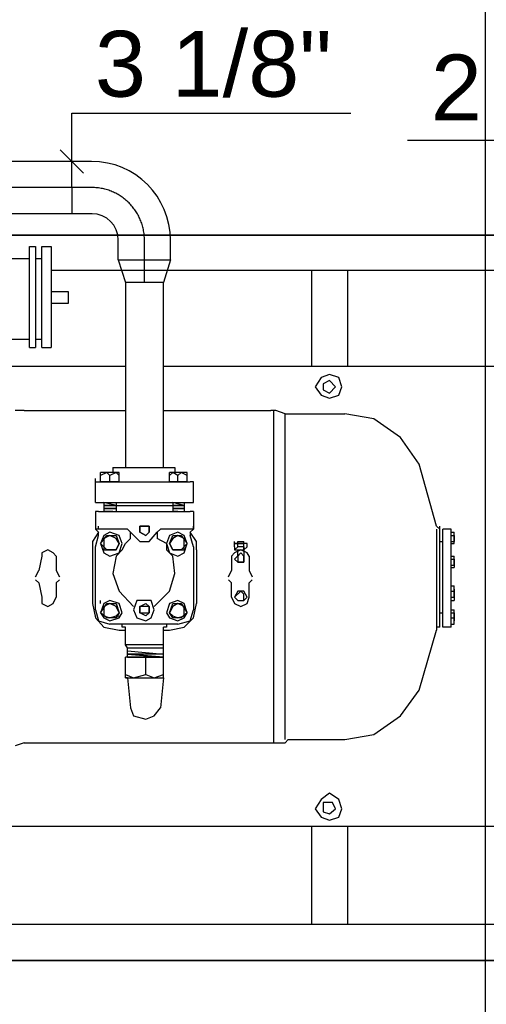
# Model space of a CAD drawing. Header units: centimetres. Extents: x -156440 to 298236, y -263599 to 81430.
# Tile 71 of 170: x 145066 to 145776, y -117600 to -116104. Entities that reach past the tile are written whole.
import ezdxf

# ---------------------------------------------------------------- set-up
doc = ezdxf.new("R2010")
doc.units = ezdxf.units.CM
doc.header["$LTSCALE"] = 50
doc.linetypes.add('01-101 Went PP Poziom -2$0$CENTER', pattern=[2, 1.25, -0.25, 0.25, -0.25])
doc.linetypes.add('Kondygnacja -2$0$HIDDEN2', pattern=[4.7625, 3.175, -1.5875])
for name, color, linetype, lineweight in [('bgde_fundamenty pod urządzenia', 7, 'Continuous', 35), ('bgde_maszynownia blokowo', 2, 'Continuous', 35), ('Kondygnacja -2$0$_SP KORYTA', 8, 'Continuous', 25)]:
    doc.layers.add(name, color=color, linetype=linetype, lineweight=lineweight)
for name, color, linetype in [('freon gazowy', 174, 'Continuous'), ('Freon_opisy', 2, 'Continuous'), ('Freon_urządzenia', 3, 'Continuous'), ('Kondygnacja -2$0$ARCH_KONSTR_POWYŻEJ RZUTU_IST', 8, 'Kondygnacja -2$0$HIDDEN2')]:
    doc.layers.add(name, color=color, linetype=linetype)
doc.layers.get('bgde_maszynownia blokowo').off()
doc.styles.add('01-101 Went PP Poziom -2$0$Arial', font='ARIAL.TTF')

# ---------------------------------------------------------------- blocks, each defined once
blk = doc.blocks.new('Kondygnacja -2$0$konstukcja stropu -2')
at = {"layer": 'Kondygnacja -2$0$ARCH_KONSTR_POWYŻEJ RZUTU_IST', "ltscale": 10}
blk.add_line((6835, 9825), (6835, 10375), dxfattribs=at)
blk = doc.blocks.new('A$C45891BCF')
at = {"layer": 'freon gazowy'}
for p, q in [((515.12, 491.21, -348), (165.16, 491.21)), ((512.19, 483.27, -348), (512.12, 491.21, -348)), ((515.19, 483.27, -348), (165.22, 483.27)), ((519.19, 476.27, -348), (519.19, 479.27, -348)), ((527.12, 476.27, -348), (527.12, 479.21, -348)), ((519.19, 476.27, -348), (527.12, 476.27, -348)), ((519.19, 476.27, -348), (520.26, 472.79, -348)), ((527.12, 476.27, -348), (526.05, 472.79, -348))]:
    blk.add_line(p, q, dxfattribs=at)
at = {"layer": 'freon gazowy', "color": 7, "linetype": '01-101 Went PP Poziom -2$0$CENTER'}
for p, q in [((515.16, 487.24, -348), (162.19, 487.24)), ((523.16, 472.79, -348), (523.16, 479.24, -348))]:
    blk.add_line(p, q, dxfattribs=at)
at = {"layer": 'freon gazowy'}
for centre, radius in [((515.12, 479.21, -348), 12), ((515.19, 479.27, -348), 4)]:
    blk.add_arc(centre, radius, 0, 90, dxfattribs=at)
at = {"layer": 'freon gazowy', "color": 7, "linetype": '01-101 Went PP Poziom -2$0$CENTER'}
blk.add_arc((515.16, 479.24, -348), 8, 0, 90, dxfattribs=at)
at = {"layer": 'Freon_opisy', "color": 2}
for p, q in [((512.12, 498.56, -348), (554.55, 498.56, -348)), ((512.12, 491.21, -348), (512.12, 498.56, -348)), ((563.17, 494.44, -348), (609.22, 494.44, -348)), ((513.89, 489.44, -348), (510.36, 492.98, -348))]:
    blk.add_line(p, q, dxfattribs=at)
at = {"layer": 'Freon_urządzenia', "linetype": 'Continuous'}
for p, q in [((430, 480, -348), (749.81, 480, -348)), ((505.68, 462.92, -348), (505.68, 478.28, -348)), ((505.68, 478.28, -348), (506.62, 478.28, -348)), ((506.62, 478.28, -348), (506.62, 462.92, -348)), ((507.56, 478.28, -348), (508.97, 478.28, -348)), ((507.56, 462.92, -348), (507.56, 478.28, -348)), ((508.97, 478.28, -348), (508.97, 462.92, -348)), ((505.68, 476.4, -348), (449.74, 476.4, -348)), ((507.56, 476.4, -348), (506.62, 476.4, -348)), ((508.97, 474.67, -348), (599.23, 474.67, -348)), ((548.62, 460.1, -348), (548.62, 474.67, -348)), ((554.1, 460.1, -348), (554.1, 474.67, -348)), ((520.26, 472.79, -348), (520.26, 444.74, -348)), ((526.05, 472.79, -348), (520.26, 472.79, -348)), ((526.05, 444.74, -348), (526.05, 472.79, -348)), ((511.64, 471.38, -348), (508.97, 471.38, -348)), ((511.64, 469.66, -348), (511.64, 471.38, -348)), ((508.97, 469.66, -348), (511.64, 469.66, -348)), ((505.68, 464.17, -348), (449.74, 464.17, -348)), ((507.56, 464.17, -348), (506.62, 464.17, -348)), ((505.68, 462.92, -348), (506.62, 462.92, -348)), ((507.56, 462.92, -348), (508.97, 462.92, -348)), ((421.38, 460.1, -348), (520.26, 460.1, -348)), ((526.05, 460.1, -348), (697.01, 460.1, -348)), ((550.03, 458.38, -348), (549.09, 456.97, -348)), ((551.28, 458.85, -348), (550.03, 458.38, -348)), ((551.28, 457.91, -348), (550.34, 457.44, -348)), ((552.69, 458.38, -348), (551.28, 458.85, -348)), ((552.22, 456.97, -348), (551.28, 457.91, -348)), ((553.16, 456.97, -348), (552.69, 458.38, -348)), ((549.09, 456.97, -348), (550.03, 455.71, -348)), ((550.34, 457.44, -348), (550.34, 456.5, -348)), ((550.34, 456.5, -348), (551.28, 456.03, -348)), ((551.28, 456.03, -348), (552.22, 456.97, -348)), ((552.69, 455.71, -348), (553.16, 456.97, -348)), ((550.03, 455.71, -348), (551.28, 455.24, -348)), ((551.28, 455.24, -348), (552.69, 455.71, -348)), ((504.9, 453.36, -348), (503.49, 453.36, -348)), ((504.9, 453.36, -348), (520.26, 453.36, -348)), ((526.05, 453.36, -348), (542.35, 453.36, -348)), ((543.13, 453.36, -348), (542.35, 453.36, -348)), ((542.82, 402.91, -348), (542.82, 453.36, -348)), ((544.54, 452.89, -348), (543.13, 453.36, -348)), ((544.54, 403.38, -348), (544.54, 452.89, -348)), ((544.54, 452.89, -348), (545.01, 452.89, -348)), ((545.01, 452.89, -348), (553.63, 452.89, -348)), ((558.02, 452.11, -348), (553.63, 452.89, -348)), ((562.09, 449.29, -348), (558.02, 452.11, -348)), ((564.91, 445.21, -348), (562.09, 449.29, -348)), ((518.38, 444.74, -348), (527.78, 444.74, -348)), ((518.38, 444.74, -348), (518.38, 443.96, -348)), ((527.78, 444.74, -348), (527.78, 443.96, -348)), ((567.58, 435.81, -348), (564.91, 445.21, -348)), ((515.71, 442.55, -348), (515.71, 443.02, -348)), ((519.32, 443.96, -348), (516.5, 443.96, -348)), ((517.44, 443.96, -348), (516.5, 443.49, -348)), ((516.5, 442.55, -348), (516.5, 443.96, -348)), ((517.91, 443.49, -348), (517.44, 443.96, -348)), ((518.85, 443.96, -348), (517.91, 443.49, -348)), ((517.91, 442.55, -348), (517.91, 443.49, -348)), ((519.32, 443.49, -348), (518.85, 443.96, -348)), ((519.32, 442.55, -348), (519.32, 443.96, -348)), ((526.99, 442.55, -348), (526.99, 443.96, -348)), ((529.66, 443.96, -348), (526.99, 443.96, -348)), ((527.46, 443.96, -348), (526.99, 443.49, -348)), ((528.25, 443.49, -348), (527.46, 443.96, -348)), ((528.72, 443.96, -348), (528.25, 443.49, -348)), ((528.25, 442.55, -348), (528.25, 443.49, -348)), ((529.66, 443.49, -348), (528.72, 443.96, -348)), ((529.66, 442.55, -348), (529.66, 443.96, -348)), ((515.71, 439.42, -348), (515.71, 442.55, -348)), ((515.71, 442.55, -348), (516.18, 442.55, -348)), ((516.18, 442.55, -348), (530.13, 442.55, -348)), ((519.32, 442.55, -348), (516.5, 442.55, -348)), ((529.66, 442.55, -348), (526.99, 442.55, -348)), ((530.6, 442.55, -348), (530.13, 442.55, -348)), ((530.6, 439.42, -348), (530.6, 442.55, -348)), ((515.71, 439.42, -348), (516.18, 439.42, -348)), ((516.18, 439.42, -348), (530.13, 439.42, -348)), ((516.97, 439.42, -348), (516.97, 438.01, -348)), ((518.85, 438.95, -348), (516.97, 439.42, -348)), ((518.85, 438.95, -348), (516.97, 438.95, -348)), ((516.97, 438.95, -348), (518.85, 438.95, -348)), ((518.85, 438.95, -348), (516.97, 438.95, -348)), ((518.85, 438.48, -348), (516.97, 438.48, -348)), ((516.97, 438.48, -348), (518.85, 438.48, -348)), ((518.85, 438.48, -348), (516.97, 438.48, -348)), ((518.85, 439.42, -348), (518.85, 438.01, -348)), ((518.85, 438.95, -348), (527.46, 438.95, -348)), ((527.46, 439.42, -348), (527.46, 438.01, -348)), ((529.19, 438.95, -348), (527.46, 439.42, -348)), ((529.19, 438.95, -348), (527.46, 438.95, -348)), ((529.19, 438.95, -348), (527.46, 438.95, -348)), ((527.46, 438.95, -348), (529.19, 438.95, -348)), ((529.19, 438.48, -348), (527.46, 438.48, -348)), ((527.46, 438.48, -348), (529.19, 438.48, -348)), ((529.19, 438.48, -348), (527.46, 438.48, -348)), ((529.19, 439.42, -348), (529.19, 438.01, -348)), ((530.13, 439.42, -348), (530.6, 439.42, -348)), ((515.71, 438.01, -348), (515.71, 435.34, -348)), ((516.18, 438.01, -348), (515.71, 438.01, -348)), ((516.18, 438.01, -348), (530.13, 438.01, -348)), ((518.38, 438.01, -348), (516.97, 438.01, -348)), ((528.25, 438.01, -348), (527.46, 438.01, -348)), ((530.6, 438.01, -348), (530.13, 438.01, -348)), ((530.6, 438.01, -348), (530.6, 435.34, -348)), ((520.57, 435.34, -348), (515.71, 435.34, -348)), ((516.18, 434.87, -348), (515.71, 435.34, -348)), ((516.18, 435.34, -348), (516.18, 435.81, -348)), ((521.04, 434.87, -348), (520.57, 435.34, -348)), ((521.04, 434.87, -348), (520.57, 435.34, -348)), ((523.86, 435.81, -348), (522.45, 435.81, -348)), ((522.45, 435.81, -348), (522.45, 434.87, -348)), ((522.45, 434.87, -348), (522.45, 435.81, -348)), ((522.45, 435.81, -348), (523.86, 435.81, -348)), ((523.86, 435.34, -348), (523.86, 435.81, -348)), ((523.86, 435.81, -348), (523.86, 434.87, -348)), ((523.86, 434.87, -348), (523.86, 435.34, -348)), ((525.58, 435.34, -348), (525.11, 434.87, -348)), ((525.11, 434.87, -348), (525.58, 435.34, -348)), ((530.6, 435.34, -348), (525.58, 435.34, -348)), ((530.6, 435.34, -348), (530.13, 434.87, -348)), ((530.6, 435.34, -348), (530.6, 435.81, -348)), ((567.58, 435.81, -348), (568.05, 435.34, -348)), ((567.58, 435.34, -348), (567.58, 420.46, -348)), ((568.05, 435.34, -348), (568.05, 435.81, -348)), ((568.05, 420.46, -348), (568.05, 435.34, -348)), ((568.52, 420.46, -348), (568.52, 435.34, -348)), ((569.77, 435.34, -348), (568.52, 435.34, -348)), ((569.77, 420.46, -348), (569.77, 435.34, -348)), ((516.18, 434.87, -348), (515.24, 433.46, -348)), ((515.71, 432.68, -348), (516.18, 434.4, -348)), ((516.18, 434.4, -348), (516.18, 434.87, -348)), ((516.5, 433.15, -348), (517.44, 434.4, -348)), ((516.97, 434.4, -348), (516.5, 433.15, -348)), ((517.91, 434.87, -348), (516.97, 434.4, -348)), ((517.91, 434.4, -348), (516.97, 433.93, -348)), ((516.97, 433.93, -348), (516.97, 432.21, -348)), ((517.44, 434.4, -348), (518.85, 434.4, -348)), ((519.32, 434.4, -348), (517.91, 434.87, -348)), ((518.85, 433.93, -348), (517.91, 434.4, -348)), ((518.85, 434.4, -348), (519.32, 433.15, -348)), ((519.32, 433.15, -348), (518.85, 433.93, -348)), ((519.79, 433.15, -348), (519.32, 434.4, -348)), ((521.04, 433.93, -348), (520.26, 433.15, -348)), ((521.04, 434.87, -348), (522.45, 433.46, -348)), ((521.04, 434.4, -348), (521.04, 434.87, -348)), ((521.04, 433.93, -348), (521.04, 434.4, -348)), ((522.45, 434.87, -348), (523.39, 434.4, -348)), ((523.39, 434.4, -348), (522.45, 434.87, -348)), ((523.39, 434.4, -348), (523.86, 434.87, -348)), ((523.86, 434.87, -348), (523.39, 434.4, -348)), ((523.86, 433.46, -348), (525.11, 434.87, -348)), ((525.11, 434.87, -348), (525.11, 434.4, -348)), ((525.11, 434.4, -348), (525.11, 433.93, -348)), ((526.52, 433.15, -348), (525.11, 433.93, -348)), ((526.99, 434.4, -348), (526.52, 433.15, -348)), ((528.25, 434.87, -348), (526.99, 434.4, -348)), ((526.99, 433.15, -348), (527.46, 434.4, -348)), ((527.46, 433.93, -348), (526.99, 433.15, -348)), ((527.46, 434.4, -348), (528.72, 434.4, -348)), ((528.25, 434.4, -348), (527.46, 433.93, -348)), ((529.19, 434.4, -348), (528.25, 434.87, -348)), ((529.19, 433.93, -348), (528.25, 434.4, -348)), ((528.72, 434.4, -348), (529.66, 433.15, -348)), ((529.66, 433.15, -348), (529.19, 434.4, -348)), ((529.19, 433.15, -348), (529.19, 433.93, -348)), ((530.13, 434.87, -348), (530.13, 434.4, -348)), ((531.07, 433.46, -348), (530.13, 434.87, -348)), ((530.6, 432.68, -348), (530.13, 434.4, -348)), ((569.77, 434.87, -348), (570.24, 434.87, -348)), ((569.77, 434.4, -348), (570.24, 434.4, -348)), ((570.24, 434.4, -348), (570.24, 434.87, -348)), ((570.24, 433.15, -348), (570.24, 434.4, -348)), ((570.24, 434.4, -348), (570.24, 433.46, -348)), ((515.24, 433.46, -348), (515.24, 432.21, -348)), ((515.71, 423.12, -348), (515.71, 432.68, -348)), ((517.44, 432.21, -348), (516.5, 433.15, -348)), ((516.5, 433.15, -348), (516.97, 431.74, -348)), ((519.32, 433.15, -348), (518.85, 432.21, -348)), ((518.85, 432.21, -348), (519.32, 433.15, -348)), ((519.32, 431.74, -348), (519.79, 433.15, -348)), ((519.79, 432.21, -348), (520.26, 433.15, -348)), ((522.45, 433.46, -348), (523.86, 433.46, -348)), ((526.52, 433.15, -348), (526.52, 432.21, -348)), ((526.52, 433.15, -348), (526.99, 431.74, -348)), ((527.46, 432.21, -348), (526.99, 433.15, -348)), ((526.99, 433.15, -348), (527.46, 432.21, -348)), ((529.66, 433.15, -348), (528.72, 432.21, -348)), ((529.19, 432.21, -348), (529.19, 433.15, -348)), ((529.19, 431.74, -348), (529.66, 433.15, -348)), ((530.6, 432.68, -348), (530.6, 423.12, -348)), ((531.07, 432.21, -348), (531.07, 433.46, -348)), ((536.87, 433.15, -348), (536.87, 433.46, -348)), ((536.87, 433.15, -348), (538.28, 433.15, -348)), ((537.34, 433.15, -348), (536.87, 433.15, -348)), ((536.87, 432.68, -348), (536.87, 433.15, -348)), ((536.87, 432.68, -348), (536.87, 432.21, -348)), ((536.87, 432.21, -348), (537.34, 432.68, -348)), ((537.34, 433.15, -348), (537.34, 433.46, -348)), ((537.34, 433.46, -348), (538.28, 433.46, -348)), ((538.28, 433.15, -348), (537.34, 433.15, -348)), ((537.34, 432.68, -348), (537.34, 433.15, -348)), ((538.28, 432.68, -348), (537.34, 432.68, -348)), ((538.28, 433.15, -348), (538.28, 433.46, -348)), ((538.28, 432.68, -348), (538.28, 433.15, -348)), ((538.75, 433.15, -348), (538.28, 433.15, -348)), ((538.28, 432.21, -348), (538.28, 432.68, -348)), ((538.28, 432.68, -348), (538.28, 432.21, -348)), ((538.28, 432.21, -348), (538.75, 432.68, -348)), ((538.75, 432.68, -348), (538.75, 433.15, -348)), ((568.05, 433.46, -348), (568.52, 433.46, -348)), ((569.77, 433.46, -348), (570.24, 433.46, -348)), ((569.77, 433.15, -348), (570.24, 433.15, -348)), ((570.24, 433.15, -348), (570.24, 433.46, -348)), ((507.56, 431.27, -348), (507.09, 429.07, -348)), ((508.5, 432.21, -348), (507.56, 431.74, -348)), ((507.56, 431.74, -348), (507.56, 431.27, -348)), ((509.29, 431.74, -348), (508.5, 432.21, -348)), ((509.76, 431.27, -348), (509.29, 431.74, -348)), ((509.76, 431.27, -348), (509.76, 429.07, -348)), ((515.24, 432.21, -348), (515.24, 424.06, -348)), ((516.97, 432.21, -348), (518.85, 432.21, -348)), ((516.97, 431.74, -348), (517.91, 431.27, -348)), ((518.85, 432.21, -348), (517.44, 432.21, -348)), ((517.91, 431.27, -348), (519.32, 431.74, -348)), ((518.85, 431.27, -348), (518.38, 428.6, -348)), ((518.85, 431.27, -348), (519.79, 432.21, -348)), ((526.52, 432.21, -348), (527.46, 431.27, -348)), ((526.99, 431.74, -348), (528.25, 431.27, -348)), ((528.72, 432.21, -348), (527.46, 432.21, -348)), ((527.46, 432.21, -348), (529.19, 432.21, -348)), ((527.78, 428.6, -348), (527.46, 431.27, -348)), ((528.25, 431.27, -348), (529.19, 431.74, -348)), ((531.07, 432.21, -348), (531.07, 424.06, -348)), ((536.87, 431.74, -348), (536.4, 431.27, -348)), ((536.4, 431.27, -348), (536.4, 429.07, -348)), ((537.81, 432.21, -348), (536.87, 431.74, -348)), ((536.87, 432.21, -348), (538.28, 432.21, -348)), ((536.87, 432.21, -348), (538.28, 432.21, -348)), ((537.81, 431.74, -348), (536.87, 430.8, -348)), ((536.87, 430.8, -348), (537.34, 430.33, -348)), ((537.34, 431.27, -348), (537.34, 432.21, -348)), ((537.81, 431.74, -348), (537.34, 431.27, -348)), ((537.34, 431.27, -348), (537.34, 430.33, -348)), ((537.34, 430.8, -348), (537.34, 430.33, -348)), ((538.75, 431.74, -348), (537.81, 432.21, -348)), ((538.28, 431.27, -348), (537.81, 431.74, -348)), ((538.28, 431.27, -348), (537.81, 431.74, -348)), ((538.28, 432.21, -348), (538.28, 431.27, -348)), ((538.28, 431.27, -348), (538.28, 430.8, -348)), ((538.28, 430.8, -348), (538.28, 431.27, -348)), ((538.28, 430.33, -348), (538.28, 430.8, -348)), ((538.28, 430.8, -348), (538.28, 430.33, -348)), ((538.28, 430.33, -348), (538.28, 430.8, -348)), ((539.06, 431.27, -348), (538.75, 431.74, -348)), ((539.06, 431.27, -348), (539.06, 429.07, -348)), ((569.77, 431.27, -348), (570.24, 431.27, -348)), ((569.77, 430.8, -348), (570.24, 430.8, -348)), ((570.24, 430.8, -348), (570.24, 431.27, -348)), ((570.24, 429.86, -348), (570.24, 431.27, -348)), ((570.24, 430.8, -348), (570.24, 429.86, -348)), ((537.34, 430.33, -348), (538.28, 430.33, -348)), ((537.34, 430.33, -348), (538.28, 430.33, -348)), ((538.28, 430.33, -348), (537.34, 430.33, -348)), ((569.77, 429.86, -348), (570.24, 429.86, -348)), ((569.77, 429.54, -348), (570.24, 429.54, -348)), ((570.24, 429.86, -348), (570.24, 430.33, -348)), ((570.24, 429.86, -348), (570.24, 429.54, -348)), ((506.62, 428.13, -348), (507.09, 429.07, -348)), ((509.76, 429.07, -348), (510.23, 428.13, -348)), ((518.38, 428.6, -348), (519.32, 425.94, -348)), ((526.99, 425.94, -348), (527.78, 428.6, -348)), ((535.93, 428.13, -348), (536.4, 429.07, -348)), ((539.06, 429.07, -348), (539.53, 428.13, -348)), ((506.62, 427.66, -348), (507.09, 427.19, -348)), ((507.09, 427.19, -348), (507.56, 425, -348)), ((510.23, 427.66, -348), (509.76, 427.19, -348)), ((509.76, 427.19, -348), (509.76, 425, -348)), ((536.4, 427.19, -348), (535.93, 427.66, -348)), ((536.4, 425, -348), (536.4, 427.19, -348)), ((539.53, 427.66, -348), (539.06, 427.19, -348)), ((539.06, 425, -348), (539.06, 427.19, -348)), ((569.77, 426.72, -348), (570.24, 426.72, -348)), ((570.24, 426.25, -348), (570.24, 426.72, -348)), ((570.24, 425, -348), (570.24, 426.25, -348)), ((570.24, 426.25, -348), (570.24, 425.94, -348)), ((507.56, 425, -348), (507.56, 424.06, -348)), ((509.29, 424.06, -348), (509.76, 425, -348)), ((519.32, 425.94, -348), (521.51, 423.59, -348)), ((524.64, 423.59, -348), (526.99, 425.94, -348)), ((536.4, 425, -348), (536.87, 424.06, -348)), ((537.81, 425.94, -348), (536.87, 425, -348)), ((537.34, 425.94, -348), (536.87, 425, -348)), ((536.87, 425, -348), (537.34, 424.53, -348)), ((536.87, 425, -348), (537.34, 424.53, -348)), ((538.28, 425.94, -348), (537.34, 425.94, -348)), ((538.28, 425.47, -348), (537.81, 425.94, -348)), ((538.75, 425, -348), (538.28, 425.94, -348)), ((538.28, 425, -348), (538.28, 425.47, -348)), ((538.28, 424.53, -348), (538.28, 425, -348)), ((538.28, 424.53, -348), (538.75, 425, -348)), ((538.75, 424.06, -348), (539.06, 425, -348)), ((569.77, 425.94, -348), (570.24, 425.94, -348)), ((569.77, 425, -348), (570.24, 425, -348)), ((570.24, 425.94, -348), (570.24, 425, -348)), ((570.24, 425, -348), (570.24, 425.47, -348)), ((570.24, 425, -348), (570.24, 424.53, -348)), ((507.56, 424.06, -348), (508.5, 423.59, -348)), ((508.5, 423.59, -348), (509.29, 424.06, -348)), ((515.24, 424.06, -348), (515.71, 421.87, -348)), ((516.5, 424.06, -348), (516.5, 424.53, -348)), ((516.5, 422.65, -348), (517.44, 424.06, -348)), ((516.97, 424.06, -348), (516.5, 422.65, -348)), ((517.91, 424.53, -348), (516.97, 424.06, -348)), ((517.91, 424.06, -348), (516.97, 423.59, -348)), ((516.97, 423.59, -348), (516.97, 422.18, -348)), ((517.44, 424.06, -348), (518.85, 424.06, -348)), ((519.32, 424.06, -348), (517.91, 424.53, -348)), ((518.85, 423.59, -348), (517.91, 424.06, -348)), ((518.85, 424.06, -348), (519.32, 422.65, -348)), ((519.32, 422.65, -348), (518.85, 423.59, -348)), ((519.79, 422.65, -348), (519.32, 424.06, -348)), ((521.98, 424.53, -348), (521.51, 423.12, -348)), ((524.17, 424.53, -348), (521.98, 424.53, -348)), ((522.45, 423.59, -348), (523.39, 424.06, -348)), ((522.45, 422.65, -348), (522.45, 423.59, -348)), ((523.86, 423.59, -348), (522.45, 423.59, -348)), ((522.45, 423.59, -348), (522.45, 422.65, -348)), ((523.39, 424.06, -348), (523.86, 423.59, -348)), ((523.86, 423.59, -348), (523.86, 422.65, -348)), ((523.86, 423.12, -348), (523.86, 423.59, -348)), ((524.64, 423.12, -348), (524.17, 424.53, -348)), ((526.99, 424.06, -348), (526.52, 422.65, -348)), ((528.25, 424.53, -348), (526.99, 424.06, -348)), ((526.99, 422.65, -348), (527.46, 424.06, -348)), ((527.46, 423.59, -348), (526.99, 422.65, -348)), ((527.46, 424.06, -348), (528.72, 424.06, -348)), ((528.25, 424.06, -348), (527.46, 423.59, -348)), ((529.19, 424.06, -348), (528.25, 424.53, -348)), ((529.19, 423.59, -348), (528.25, 424.06, -348)), ((528.72, 424.06, -348), (529.66, 422.65, -348)), ((529.66, 422.65, -348), (529.19, 424.06, -348)), ((529.19, 422.65, -348), (529.19, 423.59, -348)), ((530.6, 421.87, -348), (531.07, 424.06, -348)), ((536.87, 424.06, -348), (537.81, 423.59, -348)), ((537.34, 424.53, -348), (538.28, 424.53, -348)), ((537.34, 424.53, -348), (538.28, 424.53, -348)), ((537.81, 423.59, -348), (538.75, 424.06, -348)), ((569.77, 424.53, -348), (570.24, 424.53, -348)), ((515.71, 423.12, -348), (516.18, 421.4, -348)), ((515.71, 421.87, -348), (516.97, 420.46, -348)), ((517.44, 421.87, -348), (516.5, 422.65, -348)), ((516.5, 422.65, -348), (516.97, 421.87, -348)), ((516.97, 422.18, -348), (517.91, 421.87, -348)), ((516.97, 421.87, -348), (517.91, 421.4, -348)), ((518.85, 421.87, -348), (517.44, 421.87, -348)), ((517.91, 421.87, -348), (518.85, 422.18, -348)), ((517.91, 421.4, -348), (519.32, 421.87, -348)), ((519.32, 422.65, -348), (518.85, 421.87, -348)), ((518.85, 422.18, -348), (519.32, 422.65, -348)), ((519.32, 421.87, -348), (519.79, 422.65, -348)), ((519.32, 421.87, -348), (519.32, 422.18, -348)), ((521.51, 423.12, -348), (521.98, 421.87, -348)), ((521.98, 421.87, -348), (523.39, 421.4, -348)), ((523.39, 422.18, -348), (522.45, 422.65, -348)), ((522.45, 422.65, -348), (523.86, 422.65, -348)), ((523.86, 422.65, -348), (523.39, 422.18, -348)), ((523.39, 421.4, -348), (524.17, 421.87, -348)), ((523.86, 422.65, -348), (523.86, 423.12, -348)), ((524.17, 421.87, -348), (524.64, 423.12, -348)), ((526.52, 422.65, -348), (526.99, 421.87, -348)), ((527.46, 421.87, -348), (526.99, 422.65, -348)), ((526.99, 422.65, -348), (527.46, 422.18, -348)), ((526.99, 421.87, -348), (528.25, 421.4, -348)), ((527.46, 422.18, -348), (528.25, 421.87, -348)), ((528.72, 421.87, -348), (527.46, 421.87, -348)), ((528.25, 421.87, -348), (529.19, 422.18, -348)), ((528.25, 421.4, -348), (529.19, 421.87, -348)), ((529.66, 422.65, -348), (528.72, 421.87, -348)), ((529.19, 422.18, -348), (529.19, 422.65, -348)), ((529.19, 421.87, -348), (529.66, 422.65, -348)), ((529.19, 420.46, -348), (530.6, 421.87, -348)), ((530.13, 421.4, -348), (530.6, 423.12, -348)), ((568.05, 422.65, -348), (568.52, 422.65, -348)), ((569.77, 423.12, -348), (570.24, 423.12, -348)), ((569.77, 422.65, -348), (570.24, 422.65, -348)), ((569.77, 421.87, -348), (570.24, 421.87, -348)), ((570.24, 422.65, -348), (570.24, 423.12, -348)), ((570.24, 421.87, -348), (570.24, 422.65, -348)), ((570.24, 422.65, -348), (570.24, 421.4, -348)), ((570.24, 421.4, -348), (570.24, 421.87, -348)), ((516.18, 421.4, -348), (517.91, 420.93, -348)), ((516.97, 420.46, -348), (519.32, 419.99, -348)), ((528.25, 420.93, -348), (517.91, 420.93, -348)), ((519.79, 420.46, -348), (519.79, 420.93, -348)), ((520.26, 420.46, -348), (519.79, 420.46, -348)), ((520.26, 417.79, -348), (520.26, 420.46, -348)), ((526.52, 420.46, -348), (526.05, 420.46, -348)), ((526.05, 417.79, -348), (526.05, 420.46, -348)), ((526.52, 420.93, -348), (526.52, 420.46, -348)), ((526.99, 419.99, -348), (529.19, 420.46, -348)), ((528.25, 420.93, -348), (530.13, 421.4, -348)), ((568.05, 420.46, -348), (567.58, 420.46, -348)), ((567.58, 420.46, -348), (567.58, 419.99, -348)), ((568.05, 420.46, -348), (568.05, 420.93, -348)), ((569.77, 420.46, -348), (568.52, 420.46, -348)), ((569.77, 420.93, -348), (570.24, 420.93, -348)), ((570.24, 420.93, -348), (570.24, 421.4, -348)), ((519.32, 419.99, -348), (520.26, 419.99, -348)), ((526.05, 419.99, -348), (526.99, 419.99, -348)), ((564.91, 410.9, -348), (567.58, 419.99, -348)), ((520.57, 417.32, -348), (520.26, 417.79, -348)), ((526.05, 417.79, -348), (520.26, 417.79, -348)), ((520.57, 415.91, -348), (520.57, 417.32, -348)), ((520.57, 417.32, -348), (526.05, 417.32, -348)), ((526.05, 417.32, -348), (526.05, 417.79, -348)), ((526.05, 415.91, -348), (526.05, 417.32, -348)), ((520.26, 412.78, -348), (520.26, 415.91, -348)), ((526.05, 415.91, -348), (520.26, 415.91, -348)), ((520.57, 416.85, -348), (526.05, 416.38, -348)), ((526.05, 416.38, -348), (520.57, 416.38, -348)), ((520.57, 416.38, -348), (526.05, 415.91, -348)), ((526.05, 415.91, -348), (520.57, 416.38, -348)), ((520.57, 415.91, -348), (526.05, 415.91, -348)), ((522.92, 415.91, -348), (520.57, 415.91, -348)), ((523.39, 413.25, -348), (523.39, 415.91, -348)), ((526.05, 412.78, -348), (526.05, 415.91, -348)), ((520.26, 413.25, -348), (521.51, 412.78, -348)), ((520.57, 412.78, -348), (520.26, 412.78, -348)), ((520.26, 412.78, -348), (526.05, 412.78, -348)), ((520.57, 412.78, -348), (521.04, 408.23, -348)), ((521.51, 412.78, -348), (523.39, 413.25, -348)), ((523.39, 413.25, -348), (524.64, 412.78, -348)), ((524.64, 412.78, -348), (526.05, 413.25, -348)), ((526.05, 412.78, -348), (525.58, 408.23, -348)), ((562.09, 406.98, -348), (564.91, 410.9, -348)), ((521.04, 408.23, -348), (521.51, 406.98, -348)), ((521.51, 406.98, -348), (523.39, 406.51, -348)), ((523.39, 406.51, -348), (524.64, 406.98, -348)), ((524.64, 406.98, -348), (525.58, 408.23, -348)), ((558.02, 404.16, -348), (562.09, 406.98, -348)), ((553.63, 403.38, -348), (558.02, 404.16, -348)), ((504.9, 402.91, -348), (503.49, 402.44, -348)), ((504.9, 402.91, -348), (542.35, 402.91, -348)), ((542.35, 402.91, -348), (543.13, 402.91, -348)), ((543.13, 402.91, -348), (544.54, 402.91, -348)), ((544.54, 402.91, -348), (545.01, 403.38, -348)), ((545.01, 403.38, -348), (553.63, 403.38, -348)), ((551.28, 395.23, -348), (550.03, 394.29, -348)), ((552.69, 394.29, -348), (551.28, 395.23, -348)), ((550.03, 394.29, -348), (549.09, 392.88, -348)), ((551.75, 393.82, -348), (550.34, 393.82, -348)), ((550.34, 393.82, -348), (550.34, 392.41, -348)), ((552.22, 392.88, -348), (551.75, 393.82, -348)), ((553.16, 392.88, -348), (552.69, 394.29, -348)), ((549.09, 392.88, -348), (550.03, 391.62, -348)), ((550.34, 392.41, -348), (551.28, 392.09, -348)), ((551.28, 392.09, -348), (552.22, 392.88, -348)), ((552.69, 391.62, -348), (553.16, 392.88, -348)), ((550.03, 391.62, -348), (551.28, 391.15, -348)), ((551.28, 391.15, -348), (552.69, 391.62, -348)), ((726, 390.21, -348), (421.38, 390.21, -348)), ((548.62, 375.33, -348), (548.62, 390.21, -348)), ((554.1, 375.33, -348), (554.1, 390.21, -348)), ((435.33, 375.33, -348), (744.49, 375.33, -348)), ((430, 369.84, -348), (749.81, 369.84, -348))]:
    blk.add_line(p, q, dxfattribs=at)
at = {"layer": 'Freon_opisy', "style": '01-101 Went PP Poziom -2$0$Arial'}
for s, p in [('3 1/8"', (515.63, 501.04, 4128.73)), ('2 5/8"', (566.7, 497.44, 4128.73))]:
    blk.add_text(s, height=10, dxfattribs=at).set_placement(p)

msp = doc.modelspace()

# ---------------------------------------------------------------- linework, layer by layer
at = {"layer": 'bgde_fundamenty pod urządzenia', "elevation": -3480}
msp.add_lwpolyline([(144224.241, -116431.769), (147622.389, -116431.769), (147622.389, -117533.336), (144224.241, -117533.336)], close=True, dxfattribs=at)

# ---------------------------------------------------------------- block references
at = {"layer": 'bgde_maszynownia blokowo', "xscale": 10, "yscale": 10, "zscale": 10}
msp.add_blockref('A$C45891BCF', (140024.241, -121231.769), dxfattribs=at)
at = {"layer": 'Kondygnacja -2$0$_SP KORYTA', "xscale": 10, "yscale": 10, "zscale": 10}
msp.add_blockref('Kondygnacja -2$0$konstukcja stropu -2', (77424.241, -219231.769, -3480), dxfattribs=at)

doc.saveas('drawing.dxf')
